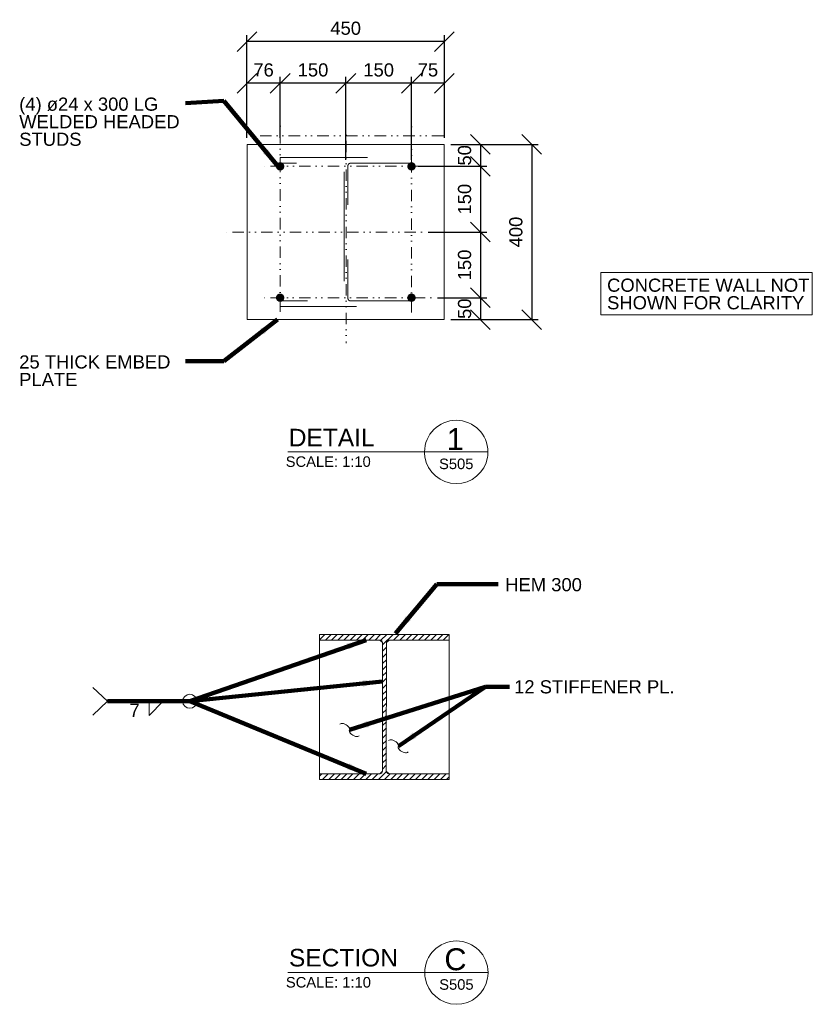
# Model space of a CAD drawing. Header units: inches. Extents: x -122209 to 16959, y -403051 to 8195.
# Tile 3 of 7: x 722 to 2529, y -15838 to -13595. Entities that reach past the tile are written whole.
import ezdxf

# ---------------------------------------------------------------- set-up
doc = ezdxf.new("R2010")
doc.units = ezdxf.units.IN
doc.header["$MEASUREMENT"] = 0
for name, pattern in [('CENTER2', [1.125, 0.75, -0.125, 0.125, -0.125]), ('DGN3', [374.640012, 249.760008, -124.880004]), ('DGN6', [65.09256, 0, -13.018512, 26.037024, -13.018512, 0, -13.018512])]:
    doc.linetypes.add(name, pattern=pattern)
doc.layers.get('Defpoints').update_dxf_attribs({"color": 5, "lineweight": 0})
for name, color, linetype, lineweight in [('G-ANN-TTLB', 7, 'Continuous', 0), ('G-ANNO-DIM', 1, 'Continuous', 0), ('G-ANNO-TEXT', 7, 'Continuous', 0), ('Level 1', 7, 'Continuous', 0), ('S-ANNO-CNTR', 1, 'CENTER2', 0), ('S-DETL-STLS', 3, 'Continuous', 0), ('S-DETL-STLS5', 5, 'Continuous', 0)]:
    doc.layers.add(name, color=color, linetype=linetype, lineweight=lineweight)
doc.styles.add('1 10', font='arial.ttf', dxfattribs={"height": 30})
doc.styles.add('1 20', font='arial.ttf', dxfattribs={"height": 60})
doc.styles.get("Standard").update_dxf_attribs({"font": 'ARCHSTYL.shx', "width": 0.75, "height": 50.8})
doc.styles.add('SUBTITLE 4.7625', font='romans.shx', dxfattribs={"width": 0.8, "height": 4762.5})
doc.styles.add('TITLE20', font='simplex.shx', dxfattribs={"height": 127000})
doc.dimstyles.new('1 10', dxfattribs={"dimtxt": 30, "dimasz": 45, "dimexe": 15, "dimexo": 15, "dimgap": 15, "dimtad": 1, "dimdec": 0, "dimlfac": 0.003281, "dimzin": 11, "dimdsep": 46, "dimlunit": 5, "dimtxsty": '1 10', "dimblk1": 'OBLIQUE', "dimblk2": 'OBLIQUE', "dimsah": 1, "dimcen": 0, "dimadec": 4, "dimazin": 3, "dimtfac": 1, "dimtdec": 0, "dimtix": 1, "dimtofl": 0, "dimtmove": 0, "dimatfit": 3, "dimfxl": 1, "dimtolj": 1, "dimtzin": 0, "dimarcsym": 0})

# ---------------------------------------------------------------- blocks, each defined once
blk = doc.blocks.new('all_around1')
at = {"layer": 'Level 1', "extrusion": (0, 0, -1)}
blk.add_circle((0, 0), 16, dxfattribs=at)
blk = doc.blocks.new('_Oblique')
at = {"color": 0, "linetype": 'ByBlock', "lineweight": -2}
blk.add_line((-0.5, -0.5), (0.5, 0.5), dxfattribs=at)
blk = doc.blocks.new('*D81')
at = {"layer": 'Defpoints', "color": 0, "lineweight": 0, "transparency": 16777216}
for p in [(1240.4, -13739.5), (1240.4, -13878.8, 178.8), (1316.1, -13878.8)]:
    blk.add_point(p, dxfattribs=at)
at = {"layer": 'G-ANNO-DIM', "color": 0, "lineweight": -2, "transparency": 16777216}
for p, q in [((1240.4, -13863.8), (1240.4, -13724.5)), ((1316.1, -13863.8), (1316.1, -13724.5)), ((1316.1, -13739.5), (1240.4, -13739.5))]:
    blk.add_line(p, q, dxfattribs=at)
at = {"layer": 'G-ANNO-DIM', "color": 0, "lineweight": -2, "transparency": 16777216, "xscale": 45, "yscale": 45, "zscale": 45, "rotation": 180}
blk.add_blockref('_Oblique', (1240.4, -13739.5), dxfattribs=at)
at = {"layer": 'G-ANNO-DIM', "color": 0, "lineweight": -2, "transparency": 16777216, "xscale": 45, "yscale": 45, "zscale": 45}
blk.add_blockref('_Oblique', (1316.1, -13739.5), dxfattribs=at)
at = {"layer": 'G-ANNO-DIM', "color": 0, "transparency": 16777216, "insert": (1278.2, -13709.2), "char_height": 30, "attachment_point": 5, "style": '1 10'}
blk.add_mtext('\\A1;76', dxfattribs=at)
blk = doc.blocks.new('*D82')
at = {"layer": 'Defpoints', "color": 0, "lineweight": 0, "transparency": 16777216}
for p in [(1316.1, -13739.5), (1316.1, -13878.8), (1465.7, -13928.7)]:
    blk.add_point(p, dxfattribs=at)
at = {"layer": 'G-ANNO-DIM', "color": 0, "lineweight": -2, "transparency": 16777216}
for p, q in [((1316.1, -13863.8), (1316.1, -13724.5)), ((1465.7, -13913.7), (1465.7, -13724.5)), ((1465.7, -13739.5), (1316.1, -13739.5))]:
    blk.add_line(p, q, dxfattribs=at)
at = {"layer": 'G-ANNO-DIM', "color": 0, "lineweight": -2, "transparency": 16777216, "xscale": 45, "yscale": 45, "zscale": 45, "rotation": 180}
blk.add_blockref('_Oblique', (1316.1, -13739.5), dxfattribs=at)
at = {"layer": 'G-ANNO-DIM', "color": 0, "lineweight": -2, "transparency": 16777216, "xscale": 45, "yscale": 45, "zscale": 45}
blk.add_blockref('_Oblique', (1465.7, -13739.5), dxfattribs=at)
at = {"layer": 'G-ANNO-DIM', "color": 0, "transparency": 16777216, "insert": (1390.9, -13709.2), "char_height": 30, "attachment_point": 5, "style": '1 10'}
blk.add_mtext('\\A1;150', dxfattribs=at)
blk = doc.blocks.new('*D83')
at = {"layer": 'Defpoints', "color": 0, "lineweight": 0, "transparency": 16777216}
for p in [(1465.7, -13739.5), (1465.7, -13928.7), (1615.4, -13928.8)]:
    blk.add_point(p, dxfattribs=at)
at = {"layer": 'G-ANNO-DIM', "color": 0, "lineweight": -2, "transparency": 16777216}
for p, q in [((1465.7, -13913.7), (1465.7, -13724.5)), ((1615.4, -13913.8), (1615.4, -13724.5)), ((1615.4, -13739.5), (1465.7, -13739.5))]:
    blk.add_line(p, q, dxfattribs=at)
at = {"layer": 'G-ANNO-DIM', "color": 0, "lineweight": -2, "transparency": 16777216, "xscale": 45, "yscale": 45, "zscale": 45, "rotation": 180}
blk.add_blockref('_Oblique', (1465.7, -13739.5), dxfattribs=at)
at = {"layer": 'G-ANNO-DIM', "color": 0, "lineweight": -2, "transparency": 16777216, "xscale": 45, "yscale": 45, "zscale": 45}
blk.add_blockref('_Oblique', (1615.4, -13739.5), dxfattribs=at)
at = {"layer": 'G-ANNO-DIM', "color": 0, "transparency": 16777216, "insert": (1540.5, -13709.2), "char_height": 30, "attachment_point": 5, "style": '1 10'}
blk.add_mtext('\\A1;150', dxfattribs=at)
blk = doc.blocks.new('*D84')
at = {"layer": 'Defpoints', "color": 0, "lineweight": 0, "transparency": 16777216}
for p in [(1615.4, -13739.5), (1690.2, -13878.8), (1615.4, -13928.8)]:
    blk.add_point(p, dxfattribs=at)
at = {"layer": 'G-ANNO-DIM', "color": 0, "lineweight": -2, "transparency": 16777216}
for p, q in [((1615.4, -13913.8), (1615.4, -13724.5)), ((1690.2, -13863.8), (1690.2, -13724.5)), ((1690.2, -13739.5), (1615.4, -13739.5))]:
    blk.add_line(p, q, dxfattribs=at)
at = {"layer": 'G-ANNO-DIM', "color": 0, "lineweight": -2, "transparency": 16777216, "xscale": 45, "yscale": 45, "zscale": 45, "rotation": 180}
blk.add_blockref('_Oblique', (1615.4, -13739.5), dxfattribs=at)
at = {"layer": 'G-ANNO-DIM', "color": 0, "lineweight": -2, "transparency": 16777216, "xscale": 45, "yscale": 45, "zscale": 45}
blk.add_blockref('_Oblique', (1690.2, -13739.5), dxfattribs=at)
at = {"layer": 'G-ANNO-DIM', "color": 0, "transparency": 16777216, "insert": (1652.8, -13709.2), "char_height": 30, "attachment_point": 5, "style": '1 10'}
blk.add_mtext('\\A1;75', dxfattribs=at)
blk = doc.blocks.new('*D85')
at = {"layer": 'Defpoints', "color": 0, "lineweight": 0, "transparency": 16777216}
for p in [(1659.4, -14228.3), (1690.1, -14278.1, -178.8), (1772.4, -14278.1)]:
    blk.add_point(p, dxfattribs=at)
at = {"layer": 'G-ANNO-DIM', "color": 0, "lineweight": -2, "transparency": 16777216}
for p, q in [((1674.4, -14228.3), (1787.4, -14228.3)), ((1772.4, -14228.3), (1772.4, -14278.1)), ((1705.1, -14278.1), (1787.4, -14278.1))]:
    blk.add_line(p, q, dxfattribs=at)
at = {"layer": 'G-ANNO-DIM', "color": 0, "lineweight": -2, "transparency": 16777216, "xscale": 45, "yscale": 45, "zscale": 45}
for p, rotation in [((1772.4, -14228.3), 90), ((1772.4, -14278.1), 270)]:
    blk.add_blockref('_Oblique', p, dxfattribs=dict(at, rotation=rotation))
at = {"layer": 'G-ANNO-DIM', "color": 0, "transparency": 16777216, "insert": (1736.4, -14253.2), "char_height": 30, "attachment_point": 5, "rotation": 90, "style": '1 10'}
blk.add_mtext('\\A1;50', dxfattribs=at)
blk = doc.blocks.new('*D86')
at = {"layer": 'Defpoints', "color": 0, "lineweight": 0, "transparency": 16777216}
for p in [(1638.3, -14078.5), (1659.4, -14228.3), (1772.4, -14228.3)]:
    blk.add_point(p, dxfattribs=at)
at = {"layer": 'G-ANNO-DIM', "color": 0, "lineweight": -2, "transparency": 16777216}
for p, q in [((1653.3, -14078.5), (1787.4, -14078.5)), ((1772.4, -14078.5), (1772.4, -14228.3)), ((1674.4, -14228.3), (1787.4, -14228.3))]:
    blk.add_line(p, q, dxfattribs=at)
at = {"layer": 'G-ANNO-DIM', "color": 0, "lineweight": -2, "transparency": 16777216, "xscale": 45, "yscale": 45, "zscale": 45}
for p, rotation in [((1772.4, -14078.5), 90), ((1772.4, -14228.3), 270)]:
    blk.add_blockref('_Oblique', p, dxfattribs=dict(at, rotation=rotation))
at = {"layer": 'G-ANNO-DIM', "color": 0, "transparency": 16777216, "insert": (1736.4, -14153.4), "char_height": 30, "attachment_point": 5, "rotation": 90, "style": '1 10'}
blk.add_mtext('\\A1;150', dxfattribs=at)
blk = doc.blocks.new('*D87')
at = {"layer": 'Defpoints', "color": 0, "lineweight": 0, "transparency": 16777216}
for p in [(1659.6, -13928.7), (1638.3, -14078.5), (1772.4, -14078.5)]:
    blk.add_point(p, dxfattribs=at)
at = {"layer": 'G-ANNO-DIM', "color": 0, "lineweight": -2, "transparency": 16777216}
for p, q in [((1674.6, -13928.7), (1787.4, -13928.7)), ((1772.4, -13928.7), (1772.4, -14078.5)), ((1653.3, -14078.5), (1787.4, -14078.5))]:
    blk.add_line(p, q, dxfattribs=at)
at = {"layer": 'G-ANNO-DIM', "color": 0, "lineweight": -2, "transparency": 16777216, "xscale": 45, "yscale": 45, "zscale": 45}
for p, rotation in [((1772.4, -13928.7), 90), ((1772.4, -14078.5), 270)]:
    blk.add_blockref('_Oblique', p, dxfattribs=dict(at, rotation=rotation))
at = {"layer": 'G-ANNO-DIM', "color": 0, "transparency": 16777216, "insert": (1736.4, -14003.6), "char_height": 30, "attachment_point": 5, "rotation": 90, "style": '1 10'}
blk.add_mtext('\\A1;150', dxfattribs=at)
blk = doc.blocks.new('*D88')
at = {"layer": 'Defpoints', "color": 0, "lineweight": 0, "transparency": 16777216}
for p in [(1690.1, -13878.8), (1615.4, -13928.7, 178.8), (1772.4, -13928.7)]:
    blk.add_point(p, dxfattribs=at)
at = {"layer": 'G-ANNO-DIM', "color": 0, "lineweight": -2, "transparency": 16777216}
for p, q in [((1705.1, -13878.8), (1787.4, -13878.8)), ((1772.4, -13878.8), (1772.4, -13928.7)), ((1630.4, -13928.7), (1787.4, -13928.7))]:
    blk.add_line(p, q, dxfattribs=at)
at = {"layer": 'G-ANNO-DIM', "color": 0, "lineweight": -2, "transparency": 16777216, "xscale": 45, "yscale": 45, "zscale": 45}
for p, rotation in [((1772.4, -13878.8), 90), ((1772.4, -13928.7), 270)]:
    blk.add_blockref('_Oblique', p, dxfattribs=dict(at, rotation=rotation))
at = {"layer": 'G-ANNO-DIM', "color": 0, "transparency": 16777216, "insert": (1736.4, -13903.7), "char_height": 30, "attachment_point": 5, "rotation": 90, "style": '1 10'}
blk.add_mtext('\\A1;50', dxfattribs=at)
blk = doc.blocks.new('*D89')
at = {"layer": 'Defpoints', "color": 0, "lineweight": 0, "transparency": 16777216}
for p in [(1690.1, -13878.8), (1690.1, -14278.1), (1889.3, -14278.1)]:
    blk.add_point(p, dxfattribs=at)
at = {"layer": 'G-ANNO-DIM', "color": 0, "lineweight": -2, "transparency": 16777216}
for p, q in [((1705.1, -13878.8), (1904.3, -13878.8)), ((1889.3, -13878.8), (1889.3, -14278.1)), ((1705.1, -14278.1), (1904.3, -14278.1))]:
    blk.add_line(p, q, dxfattribs=at)
at = {"layer": 'G-ANNO-DIM', "color": 0, "lineweight": -2, "transparency": 16777216, "xscale": 45, "yscale": 45, "zscale": 45}
for p, rotation in [((1889.3, -13878.8), 90), ((1889.3, -14278.1), 270)]:
    blk.add_blockref('_Oblique', p, dxfattribs=dict(at, rotation=rotation))
at = {"layer": 'G-ANNO-DIM', "color": 0, "transparency": 16777216, "insert": (1853.3, -14078.5), "char_height": 30, "attachment_point": 5, "rotation": 90, "style": '1 10'}
blk.add_mtext('\\A1;400', dxfattribs=at)
blk = doc.blocks.new('*D91')
at = {"layer": 'Defpoints', "color": 0, "lineweight": 0, "transparency": 16777216}
for p in [(1240.4, -13644.6), (1240.4, -13878.8), (1690.2, -13878.8, -178.8)]:
    blk.add_point(p, dxfattribs=at)
at = {"layer": 'G-ANNO-DIM', "color": 0, "lineweight": -2, "transparency": 16777216}
for p, q in [((1240.4, -13863.8), (1240.4, -13629.6)), ((1690.2, -13863.8), (1690.2, -13629.6)), ((1690.2, -13644.6), (1240.4, -13644.6))]:
    blk.add_line(p, q, dxfattribs=at)
at = {"layer": 'G-ANNO-DIM', "color": 0, "lineweight": -2, "transparency": 16777216, "xscale": 45, "yscale": 45, "zscale": 45, "rotation": 180}
blk.add_blockref('_Oblique', (1240.4, -13644.6), dxfattribs=at)
at = {"layer": 'G-ANNO-DIM', "color": 0, "lineweight": -2, "transparency": 16777216, "xscale": 45, "yscale": 45, "zscale": 45}
blk.add_blockref('_Oblique', (1690.2, -13644.6), dxfattribs=at)
at = {"layer": 'G-ANNO-DIM', "color": 0, "transparency": 16777216, "insert": (1465.3, -13614.2), "char_height": 30, "attachment_point": 5, "style": '1 10'}
blk.add_mtext('\\A1;450', dxfattribs=at)

msp = doc.modelspace()

# ---------------------------------------------------------------- hatches: boundary and pattern name
at = {"layer": 'S-DETL-STLS', "linetype": 'Continuous', "lineweight": 13, "true_color": 0xa5a5a5}
h = msp.add_hatch(dxfattribs=at)
h.set_pattern_fill('USER', color=253, scale=10, angle=45, style=0, pattern_type=0)
h.set_pattern_definition([(45, (1511.239, -14958.472), (-7.07107, 7.07107), [])])
edge = h.paths.add_edge_path()
edge.add_arc((1564.1, -15307), 6.03, 180, 270, ccw=False)
edge.add_line((1558, -15307), (1558.1, -15014.2))
edge.add_arc((1564.1, -15014.2), 6.03, 90, 180, ccw=False)
edge.add_line((1564.1, -15008.2), (1700.9, -15008.3))
edge.add_line((1700.9, -15008.3), (1700.9, -14995.4))
edge.add_line((1700.9, -14995.4), (1405.6, -14995.3))
edge.add_line((1405.6, -14995.3), (1405.6, -15008.2))
edge.add_line((1405.6, -15008.2), (1543.1, -15008.2))
edge.add_arc((1543.1, -15014.2), 6.02, 0, 90, ccw=False)
edge.add_line((1549.2, -15014.2), (1549.2, -15307))
edge.add_arc((1543.1, -15307), 6.03, 270, 360, ccw=False)
edge.add_line((1543.1, -15313), (1405.6, -15313))
edge.add_line((1405.6, -15313), (1405.6, -15325.9))
edge.add_line((1405.6, -15325.9), (1700.9, -15325.9))
edge.add_line((1700.9, -15325.9), (1700.9, -15313))
edge.add_line((1700.9, -15313), (1564.1, -15313))

# ---------------------------------------------------------------- linework, layer by layer
at = {"layer": 'G-ANN-TTLB', "color": 7, "linetype": 'Continuous', "lineweight": 13}
for p, q in [((1333.5, -14579.7, 238.8), (1789.4, -14579.7, 238.8)), ((1333.9, -15766.2, 238.8), (1789.9, -15766.2, 238.8))]:
    msp.add_line(p, q, dxfattribs=at)
at = {"layer": 'G-ANN-TTLB', "color": 7, "linetype": 'Continuous', "lineweight": 0}
for centre, start, end in [((1717.3, -14579.7, 238.8), 0, 180), ((1717.3, -14579.7, 238.8), 180, 188.8692), ((1717.3, -14579.7, 238.8), 350.5695, 0), ((1717.3, -14579.7, 238.8), 188.8692, 350.5695), ((1717.7, -15766.2, 238.8), 0, 180), ((1717.7, -15766.2, 238.8), 180, 188.8692), ((1717.7, -15766.2, 238.8), 350.5695, 0), ((1717.7, -15766.2, 238.8), 188.8692, 350.5695)]:
    msp.add_arc(centre, 72.2, start, end, dxfattribs=at)
at = {"layer": 'G-ANNO-DIM', "extrusion": (0, 0, -1), "elevation": -89.4, "flags": 128}
msp.add_lwpolyline([(-2047.1, -14170.9), (-2528.8, -14170.9), (-2528.8, -14266.9), (-2047.1, -14266.9), (-2047.1, -14170.9)], dxfattribs=at)
at = {"layer": 'G-ANNO-TEXT'}
for p, q in [((922.9, -15147.7, -44.7), (889.3, -15116.3, -44.7)), ((922.9, -15147.7, -44.7), (889.3, -15179.1, -44.7)), ((1017.6, -15147.8, -44.7), (1017.6, -15180.5, -44.7)), ((1017.6, -15180.5, -44.7), (1049.6, -15147.8, -44.7))]:
    msp.add_line(p, q, dxfattribs=at)
at = {"layer": 'G-ANNO-TEXT', "linetype": 'Continuous', "lineweight": 0, "extrusion": (0, 0, -1)}
for centre in [(1463, -15206.7, 89.4), (1574.3, -15243.9, 89.4)]:
    msp.add_ellipse(centre, major_axis=(-11, 6.5), ratio=0.5, start_param=0, end_param=3.141593, dxfattribs=at)
at = {"layer": 'G-ANNO-TEXT', "linetype": 'Continuous', "lineweight": 0}
for centre in [(1485, -15219.7, 89.4), (1596.4, -15256.9, 89.4)]:
    msp.add_ellipse(centre, major_axis=(-11, 6.5), ratio=0.5, start_param=0, end_param=3.141593, dxfattribs=at)
at = {"layer": 'S-ANNO-CNTR', "linetype": 'DGN6'}
for p, q in [((1316.4, -13837.3, -89.4), (1316.4, -14260, -89.4)), ((1615.7, -13838.4, -89.4), (1615.7, -14261.9, -89.4)), ((1257, -13859.5, 89.4), (1689.7, -13859.5, 89.4)), ((1466.1, -13857.4, -89.4), (1466.1, -14331.6, -89.4)), ((1659.6, -13928.7, 89.4), (1268.6, -13928.7, 89.4)), ((1638.3, -14078.5, 89.4), (1190.3, -14078.5, 89.4)), ((1659.4, -14228.3, 89.4), (1268.3, -14228.3, 89.4))]:
    msp.add_line(p, q, dxfattribs=at)
at = {"layer": 'S-DETL-STLS'}
msp.add_line((1241.1, -14278.1, 89.4), (1241.1, -13878.8, 89.4), dxfattribs=at)
at = {"layer": 'S-DETL-STLS', "color": 253, "linetype": 'Continuous', "lineweight": 0, "true_color": 0xa5a5a5}
for p, q in [((1405.6, -15313, 89.4), (1405.6, -15008.2, 89.4)), ((1405.6, -15008.2, 89.4), (1543.1, -15008.2, 89.4)), ((1543.1, -15008.2, 89.4), (1549.2, -15014.2, 89.4)), ((1558.1, -15014.2, 89.4), (1564.1, -15008.2, 89.4)), ((1564.1, -15008.2, 89.4), (1700.9, -15008.3, 89.4)), ((1700.9, -15008.3, 89.4), (1700.9, -15313, 89.4)), ((1549.2, -15014.2, 89.4), (1549.2, -15307, 89.4)), ((1558, -15307, 89.4), (1558.1, -15014.2, 89.4)), ((1543.1, -15313, 89.4), (1405.6, -15313, 89.4)), ((1549.2, -15307, 89.4), (1543.1, -15313, 89.4)), ((1564.1, -15313, 89.4), (1558, -15307, 89.4)), ((1700.9, -15313, 89.4), (1564.1, -15313, 89.4))]:
    msp.add_line(p, q, dxfattribs=at)
at = {"layer": 'S-DETL-STLS', "color": 3, "elevation": -89.4, "flags": 128}
msp.add_lwpolyline([(1241.1, -14278.1), (1690.1, -14278.1), (1690.1, -13878.8), (1241.1, -13878.8), (1241.1, -14278.1)], dxfattribs=at)
at = {"layer": 'S-DETL-STLS', "linetype": 'DGN3', "extrusion": (-9.16324e-16, 0, -1), "elevation": 89.4, "flags": 128}
msp.add_lwpolyline([(-1615.4, -13908.8), (-1615.4, -13921.7), (-1476.5, -13921.6, -0.414214), (-1470.5, -13927.6), (-1470.5, -14229.3, -0.414214), (-1476.5, -14235.4), (-1615.4, -14235.4), (-1615.4, -14248.3), (-1316.1, -14248.3), (-1316.1, -14235.4), (-1455.6, -14235.4, -0.414214), (-1461.6, -14229.3), (-1461.6, -13927.6, -0.414214), (-1455.6, -13921.6), (-1316.1, -13921.6), (-1316.1, -13908.7), (-1615.4, -13908.8)], format="xyb", dxfattribs=at)
at = {"layer": 'S-DETL-STLS', "linetype": 'Continuous', "lineweight": 13, "extrusion": (-9.15034e-16, 0, -1), "elevation": 89.4, "flags": 128}
msp.add_lwpolyline([(-1700.9, -14995.4), (-1700.9, -15008.3), (-1564.1, -15008.2, -0.414214), (-1558.1, -15014.2), (-1558, -15307, -0.414214), (-1564.1, -15313), (-1700.9, -15313), (-1700.9, -15325.9), (-1405.6, -15325.9), (-1405.6, -15313), (-1543.1, -15313, -0.414214), (-1549.2, -15307), (-1549.2, -15014.2, -0.414214), (-1543.1, -15008.2), (-1405.6, -15008.2), (-1405.6, -14995.3), (-1700.9, -14995.4)], format="xyb", dxfattribs=at)
at = {"layer": 'S-DETL-STLS5', "extrusion": (0, 0, -1), "const_width": 9.5, "elevation": 89.4, "flags": 128}
for points in [[(-1311.3, -13928.8, 1), (-1320.8, -13928.8, 1), (-1311.3, -13928.8, 1)], [(-1610.6, -13928.8, 1), (-1620.1, -13928.8, 1), (-1610.6, -13928.8, 1)], [(-1311.3, -14228.1, 1), (-1320.8, -14228.1, 1), (-1311.3, -14228.1, 1)], [(-1610.6, -14228.1, 1), (-1620.1, -14228.1, 1), (-1610.6, -14228.1, 1)]]:
    msp.add_lwpolyline(points, format="xyb", dxfattribs=at)

# ---------------------------------------------------------------- block references
at = {"color": 7, "linetype": 'Continuous', "lineweight": 0}
msp.add_blockref('all_around1', (1110.1, -15147.9, -44.7), dxfattribs=at)

# ---------------------------------------------------------------- texts
at = {"layer": 'G-ANN-TTLB', "color": 7, "linetype": 'Continuous', "lineweight": 13, "char_height": 40, "attachment_point": 7, "style": 'SUBTITLE 4.7625'}
for s, insert in [('{\\fArial|b0|i0|c0|p34;\\W1;DETAIL}', (1335.7, -14566.9, 238.8)), ('{\\fArial|b0|i0|c0|p34;\\W1;SECTION}', (1336.1, -15752.7, 238.8))]:
    msp.add_mtext(s, dxfattribs=dict(at, insert=insert))
at = {"layer": 'G-ANN-TTLB', "color": 7, "linetype": 'Continuous', "lineweight": 0, "style": 'TITLE20'}
for s, insert, char_height, attachment_point in [('{\\fArial|b0|i0|c0|p34;1}', (1715, -14550.3, 238.8), 50, 5), ('{\\fArial|b0|i0|c0|p34;S505}', (1717.3, -14619.1, 238.8), 24, 8), ('{\\fArial|b0|i0|c0|p34;C}', (1715.5, -15736.1, 238.8), 50, 5), ('{\\fArial|b0|i0|c0|p34;S505}', (1717.7, -15805.6, 238.8), 24, 8)]:
    msp.add_mtext(s, dxfattribs=dict(at, insert=insert, char_height=char_height, attachment_point=attachment_point))
at = {"layer": 'G-ANN-TTLB', "color": 7, "linetype": 'Continuous', "lineweight": 0, "char_height": 24, "attachment_point": 8}
for insert in [(1425.6, -14614, 238.8), (1426, -15800.5, 238.8)]:
    msp.add_mtext('{\\fArial|b0|i0|c0|p34;\\W1;SCALE: 1:10}', dxfattribs=dict(at, insert=insert))
at = {"layer": 'G-ANNO-TEXT', "color": 7, "char_height": 30, "attachment_point": 1, "line_spacing_factor": 0.8, "style": '1 10'}
for s, insert, width in [('(4) ø24 x 300 LG\\PWELDED HEADED STUDS', (721.4, -13772, -44.7), 447.797), ('CONCRETE WALL NOT SHOWN FOR CLARITY', (2061.1, -14184.6, -44.7), 483.553), ('25 THICK EMBED\\PPLATE', (721.4, -14359.5, -44.7), 447.797)]:
    msp.add_mtext(s, dxfattribs=dict(at, insert=insert, width=width))
at = {"layer": 'G-ANNO-TEXT', "color": 7, "char_height": 30, "attachment_point": 1, "line_spacing_factor": 0.8}
for s, insert, style in [('HEM 300', (1829, -14867.1, -44.7), '1 10'), ('12 STIFFENER PL.', (1849.3, -15099.9, -44.7), '1 10'), ('7', (972.6, -15153.4, -44.7), '1 20')]:
    msp.add_mtext(s, dxfattribs=dict(at, insert=insert, style=style))

# ---------------------------------------------------------------- dimensions: what is measured, and where the dimension line sits
at = {"layer": 'G-ANNO-DIM'}
for base, p1, p2, override, picture, middle in [((1240.4, -13644.6, 89.4), (1690.2, -13878.8, -89.4), (1240.4, -13878.8, 89.4), {"dimlfac": 1, "dimpost": '<>', "dimfrac": 2}, '*D91', (1465.3, -13614.2, 89.4)), ((1240.4, -13739.5, -89.4), (1316.1, -13878.8, -89.4), (1240.4, -13878.8, 89.4), {"dimscale": 1, "dimtxt": 30, "dimasz": 45, "dimexe": 15, "dimexo": 15, "dimgap": 15, "dimtad": 1, "dimjust": 0, "dimtih": 0, "dimtoh": 0, "dimlfac": 1, "dimblk1": 'Oblique', "dimblk2": 'Oblique', "dimsah": 1, "dimcen": 0, "dimse1": 0, "dimse2": 0, "dimtol": 0, "dimtfac": 1, "dimtix": 1, "dimtofl": 0, "dimatfit": 3, "dimfrac": 2}, '*D81', (1278.2, -13709.2, -89.4)), ((1316.1, -13739.5, -89.4), (1465.7, -13928.7, -89.4), (1316.1, -13878.8, -89.4), {"dimscale": 1, "dimtxt": 30, "dimasz": 45, "dimexe": 15, "dimexo": 15, "dimgap": 15, "dimtad": 1, "dimjust": 0, "dimtih": 0, "dimtoh": 0, "dimlfac": 1, "dimpost": '<>', "dimblk1": 'Oblique', "dimblk2": 'Oblique', "dimsah": 1, "dimcen": 0, "dimse1": 0, "dimse2": 0, "dimtol": 0, "dimtfac": 1, "dimtix": 1, "dimtofl": 0, "dimatfit": 3, "dimfrac": 2}, '*D82', (1390.9, -13709.2, -89.4)), ((1465.7, -13739.5, -89.4), (1615.4, -13928.8, -89.4), (1465.7, -13928.7, -89.4), {"dimscale": 1, "dimtxt": 30, "dimasz": 45, "dimexe": 15, "dimexo": 15, "dimgap": 15, "dimtad": 1, "dimjust": 0, "dimtih": 0, "dimtoh": 0, "dimlfac": 1, "dimpost": '<>', "dimblk1": 'Oblique', "dimblk2": 'Oblique', "dimsah": 1, "dimcen": 0, "dimse1": 0, "dimse2": 0, "dimtol": 0, "dimtfac": 1, "dimtix": 1, "dimtofl": 0, "dimatfit": 3, "dimfrac": 2}, '*D83', (1540.5, -13709.2, -89.4)), ((1615.4, -13739.5, -89.4), (1690.2, -13878.8, -89.4), (1615.4, -13928.8, -89.4), {"dimscale": 1, "dimtxt": 30, "dimasz": 45, "dimexe": 15, "dimexo": 15, "dimgap": 15, "dimtad": 1, "dimjust": 0, "dimtih": 0, "dimtoh": 0, "dimlfac": 1, "dimpost": '<>', "dimblk1": 'Oblique', "dimblk2": 'Oblique', "dimsah": 1, "dimcen": 0, "dimse1": 0, "dimse2": 0, "dimtol": 0, "dimtfac": 1, "dimtix": 1, "dimtofl": 0, "dimatfit": 3, "dimfrac": 2}, '*D84', (1652.8, -13709.2, -89.4))]:
    dim = msp.add_linear_dim(base=base, p1=p1, p2=p2, dimstyle='1 10', override=override, dxfattribs=at)
    dim.commit()
    dim.dimension.update_dxf_attribs({"geometry": picture, "text_midpoint": middle})
for base, p1, p2, override, picture, middle in [((1772.4, -13928.7, -89.4), (1690.1, -13878.8, -89.4), (1615.4, -13928.7, 89.4), {"dimscale": 1, "dimtxt": 30, "dimasz": 45, "dimexe": 15, "dimexo": 15, "dimgap": 15, "dimtad": 1, "dimjust": 0, "dimtih": 0, "dimtoh": 0, "dimlfac": 1, "dimpost": '<>', "dimblk1": 'Oblique', "dimblk2": 'Oblique', "dimsah": 1, "dimcen": 0, "dimse1": 0, "dimse2": 0, "dimtol": 0, "dimtfac": 1, "dimtix": 1, "dimtofl": 0, "dimtmove": 2, "dimatfit": 3, "dimfrac": 2}, '*D88', (1736.4, -13903.7, -89.4)), ((1772.4, -14078.5, 89.4), (1659.6, -13928.7, 89.4), (1638.3, -14078.5, 89.4), {"dimscale": 1, "dimtxt": 30, "dimasz": 45, "dimexe": 15, "dimexo": 15, "dimgap": 15, "dimtad": 1, "dimjust": 0, "dimtih": 0, "dimtoh": 0, "dimlfac": 1, "dimpost": '<>', "dimblk1": 'Oblique', "dimblk2": 'Oblique', "dimsah": 1, "dimcen": 0, "dimse1": 0, "dimse2": 0, "dimtol": 0, "dimtfac": 1, "dimtix": 1, "dimtofl": 0, "dimtmove": 2, "dimatfit": 3, "dimfrac": 2}, '*D87', (1736.4, -14003.6, 89.4)), ((1772.4, -14228.3, 89.4), (1638.3, -14078.5, 89.4), (1659.4, -14228.3, 89.4), {"dimscale": 1, "dimtxt": 30, "dimasz": 45, "dimexe": 15, "dimexo": 15, "dimgap": 15, "dimtad": 1, "dimjust": 0, "dimtih": 0, "dimtoh": 0, "dimlfac": 1, "dimpost": '<>', "dimblk1": 'Oblique', "dimblk2": 'Oblique', "dimsah": 1, "dimcen": 0, "dimse1": 0, "dimse2": 0, "dimtol": 0, "dimtfac": 1, "dimtix": 1, "dimtofl": 0, "dimtmove": 2, "dimatfit": 3, "dimfrac": 2}, '*D86', (1736.4, -14153.4, 89.4)), ((1772.4, -14278.1, 89.4), (1659.4, -14228.3, 89.4), (1690.1, -14278.1, -89.4), {"dimscale": 1, "dimtxt": 30, "dimasz": 45, "dimexe": 15, "dimexo": 15, "dimgap": 15, "dimtad": 1, "dimjust": 0, "dimtih": 0, "dimtoh": 0, "dimlfac": 1, "dimblk1": 'Oblique', "dimblk2": 'Oblique', "dimsah": 1, "dimcen": 0, "dimse1": 0, "dimse2": 0, "dimtol": 0, "dimtfac": 1, "dimtix": 1, "dimtofl": 0, "dimtmove": 2, "dimatfit": 3, "dimfrac": 2}, '*D85', (1736.4, -14253.2, 89.4))]:
    dim = msp.add_linear_dim(base=base, p1=p1, p2=p2, angle=90, dimstyle='1 10', override=override, dxfattribs=at)
    dim.commit()
    dim.dimension.update_dxf_attribs({"geometry": picture, "text_midpoint": middle, "dimtype": 160, "text_rotation": 90})
dim = msp.add_linear_dim(base=(1889.3, -14278.1, -89.4), p1=(1690.1, -13878.8, -89.4), p2=(1690.1, -14278.1, -89.4), angle=90, text='400', dimstyle='1 10', override={"dimscale": 1, "dimtxt": 30, "dimasz": 45, "dimexe": 15, "dimexo": 15, "dimgap": 15, "dimtad": 1, "dimjust": 0, "dimtih": 0, "dimtoh": 0, "dimlfac": 1, "dimblk1": 'Oblique', "dimblk2": 'Oblique', "dimsah": 1, "dimcen": 0, "dimse1": 0, "dimse2": 0, "dimtol": 0, "dimtfac": 1, "dimtix": 1, "dimtofl": 0, "dimtmove": 2, "dimatfit": 3, "dimfrac": 2}, dxfattribs=at)
dim.commit()
dim.dimension.update_dxf_attribs({"geometry": '*D89', "text_midpoint": (1853.3, -14078.5, -89.4), "dimtype": 160, "text_rotation": 90})

# ---------------------------------------------------------------- leaders
at = {"layer": 'G-ANNO-TEXT', "linetype": 'Continuous', "lineweight": 0}
for points in [[(1311.3, -13928.8, 89.4), (1187.6, -13779.8, 89.4), (1100.6, -13784.8, 89.4)], [(1310.2, -14278.1, 89.4), (1187.6, -14372.4, 89.4), (1100.6, -14372.4, 89.4)], [(1579, -14993.1, 89.4), (1672.8, -14881.1, 89.4), (1812.5, -14881.1, 89.4)], [(1512.4, -15008.2, 89.4), (1110.1, -15147.9, 89.4), (1017.6, -15147.8, 89.4)], [(1549.2, -15102.6, 89.4), (1110.1, -15147.9, 89.4), (1063.8, -15147.8, 89.4)], [(1474, -15213.2, 89.4), (1783.7, -15114.7, 89.4), (1839, -15114.7, 89.4)], [(1585.4, -15250.4, 89.4), (1783.7, -15114.7, 89.4), (1831, -15114.7, 89.4)], [(1512.4, -15313, 89.4), (1110.1, -15147.9, 89.4), (922.9, -15147.7, 89.4)]]:
    msp.add_leader(points, dimstyle='1 10', override={"dimscale": 1, "dimtxt": 30, "dimasz": 45, "dimgap": 15, "dimtad": 1, "dimclrd": 0, "dimlwd": 65534}, dxfattribs=at)

doc.saveas('drawing.dxf')
